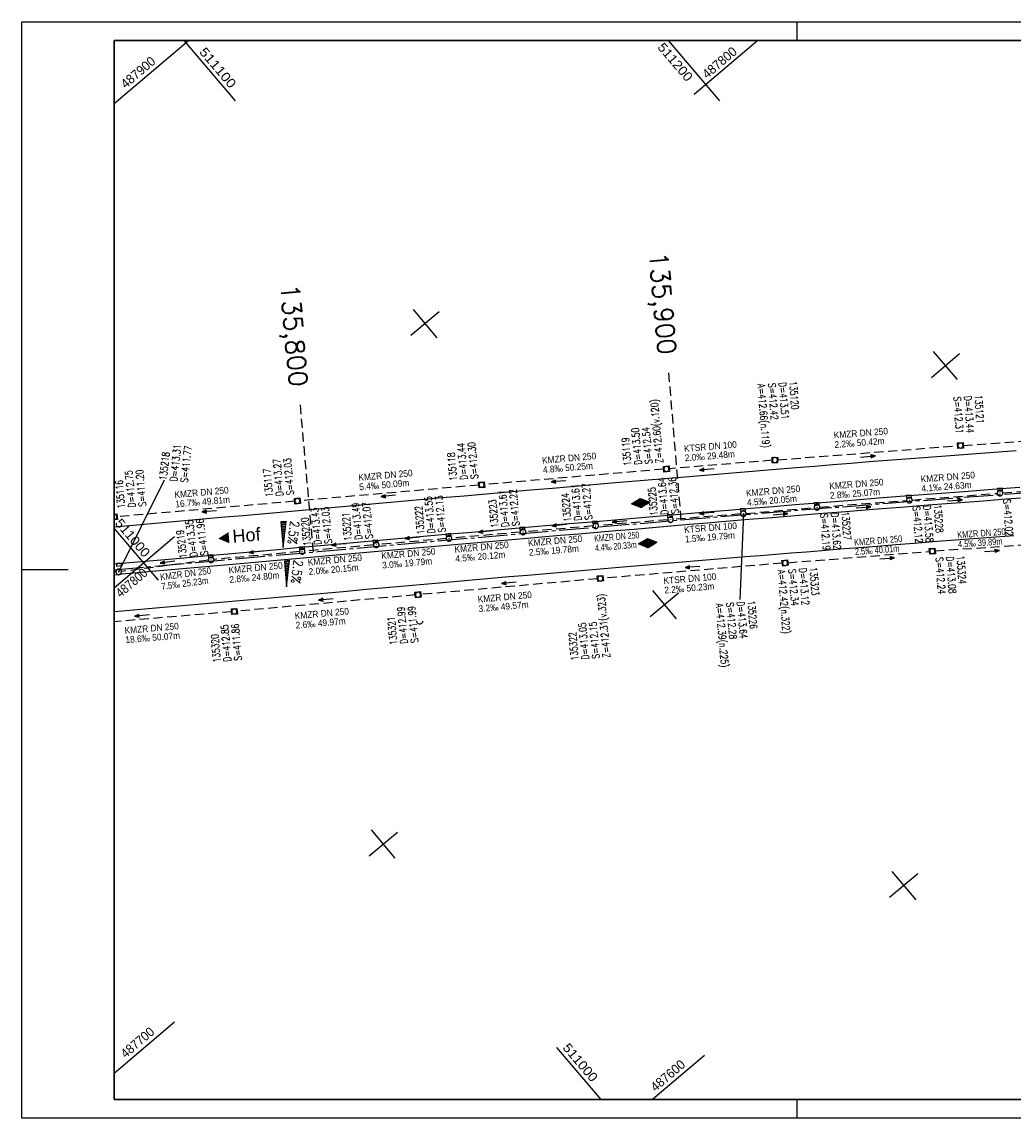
# Model space of a CAD drawing. Header units: millimetres. Extents: x -519 to 616, y -483 to -186.
# Tile 1 of 5: x -519 to -250, y -483 to -186. Entities that reach past the tile are written whole.
import ezdxf
from ezdxf.enums import TextEntityAlignment as Align

# ---------------------------------------------------------------- set-up
doc = ezdxf.new("R2010")
doc.units = ezdxf.units.MM
doc.header["$LTSCALE"] = 10
for name, pattern in [('ACHSE', [5.5, 4, -0.5, 0.5, -0.5]), ('LT00', [0]), ('LT00004', [0.6, 0.4, -0.2]), ('LT17', [0.15, 0.1, -0.05]), ('STRICHLINIE2', [0.375, 0.25, -0.125])]:
    doc.linetypes.add(name, pattern=pattern)
for name, color, linetype in [('--Ansichtsfenster', 6, 'Continuous'), ('--EK_A-TEXT-KILOMETER', 30, 'LT17'), ('--EK_BESCH', 7, 'STRICHLINIE2'), ('--EK_BKAN006', 140, 'LT00'), ('--EK_BKAN007', 140, 'LT00'), ('--EK_BSCH006', 5, 'LT00'), ('--EK_BSCH007', 5, 'LT00'), ('--EK_FBR', 2, 'LT00'), ('--EK_Halt-Pfeil', 4, 'LT00'), ('--Rahmen', 120, 'Continuous'), ('-AX-020', 30, 'ACHSE'), ('-HTP-20O', 11, 'Continuous'), ('-HTP-20W', 11, 'Continuous'), ('-RICHTUNG-NAME_B', 190, 'Continuous'), ('QUER_OST', 11, 'LT00'), ('QUER_WEST', 11, 'LT00'), ('V_KA_MULD', 182, 'LT00'), ('V_KA_PRUF', 182, 'LT00'), ('V_RASTER_74', 121, 'LT00'), ('V_SINKK', 182, 'LT00'), ('V_UK_DURCH', 182, 'LT00')]:
    doc.layers.add(name, color=color, linetype=linetype)
doc.layers.add('Ausschnitt', color=7, linetype='LT00004', plot=False)
doc.styles.add('Arial', font='ARIAL.TTF')
doc.styles.add('Haltungsbeschriftung', font='ARIAL.TTF', dxfattribs={"width": 0.75})
doc.styles.add('Kilometrierung', font='romans.shx')
doc.styles.add('ROMANS', font='ROMANS.shx', dxfattribs={"width": 0.8})
doc.styles.add('schachtbeschriftung', font='romans.shx', dxfattribs={"width": 0.75, "height": 0.2})
doc.styles.get("Standard").update_dxf_attribs({"font": 'ARIAL.TTF'})

# ---------------------------------------------------------------- blocks, each defined once
blk = doc.blocks.new('SYMB1107')
at = {"color": 0, "linetype": 'ByBlock'}
for points in [[(-0.2, 0), (-0.196157, 0.039018), (-0.184776, 0.076537), (-0.166294, 0.111114), (-0.141421, 0.141421), (-0.111114, 0.166294), (-0.076537, 0.184776), (-0.039018, 0.196157), (0, 0.2)], [(0, 0.2), (0.039018, 0.196157), (0.076537, 0.184776), (0.111114, 0.166294), (0.141421, 0.141421), (0.166294, 0.111114), (0.184776, 0.076537), (0.196157, 0.039018), (0.2, 0)]]:
    blk.add_lwpolyline(points, dxfattribs=at)
blk = doc.blocks.new('SYMB0003')
at = {"color": 0, "linetype": 'ByBlock'}
for p, q in [((-0.015712, 0), (0.010166, 0.012015)), ((0, -0.021257), (-0.015712, 0)), ((0.010166, 0.012015), (0, -0.021257))]:
    blk.add_line(p, q, dxfattribs=at)
for points in [[(-0.031395, 0.499013), (-0.093691, 0.491144), (-0.154509, 0.475528), (-0.21289, 0.452414), (-0.267913, 0.422164), (-0.318712, 0.385257), (-0.364484, 0.342274), (-0.404509, 0.293893), (-0.438154, 0.240877), (-0.464888, 0.184062), (-0.484292, 0.124345), (-0.496058, 0.062667), (-0.5, 0)], [(-0.5, 0), (-0.496058, -0.062667), (-0.484292, -0.124345), (-0.464888, -0.184062), (-0.438154, -0.240877), (-0.404509, -0.293893), (-0.364485, -0.342274), (-0.318712, -0.385257), (-0.267914, -0.422164), (-0.21289, -0.452414), (-0.154509, -0.475529), (-0.093691, -0.491144), (-0.031395, -0.499014), (0.031395, -0.499014)], [(0.5, 0), (0.496057, 0.062667), (0.484292, 0.124345), (0.464888, 0.184062), (0.438153, 0.240877), (0.404509, 0.293893), (0.364484, 0.342274), (0.318712, 0.385257), (0.267913, 0.422164), (0.21289, 0.452414), (0.154509, 0.475528), (0.093691, 0.491144), (0.031395, 0.499013), (-0.031395, 0.499013)], [(0.031395, -0.499014), (0.093691, -0.491144), (0.154509, -0.475529), (0.21289, -0.452414), (0.267914, -0.422164), (0.318712, -0.385257), (0.364485, -0.342274), (0.404509, -0.293893), (0.438154, -0.240877), (0.464889, -0.184062), (0.484292, -0.124345), (0.496058, -0.062667), (0.5, 0)]]:
    blk.add_lwpolyline(points, dxfattribs=at)
blk = doc.blocks.new('SYMB1210')
at = {"color": 0, "linetype": 'ByBlock'}
blk.add_line((0.018815, -0.179014), (0.055623, -0.17119), dxfattribs=at)
for points in [[(-0.2, -0.2), (-0.2, 0.2), (0.2, 0.2), (0.2, -0.2), (-0.2, -0.2)], [(0.018815, 0.179014), (-0.018815, 0.179014), (-0.055623, 0.17119), (-0.09, 0.155885), (-0.120444, 0.133766), (-0.145623, 0.105801), (-0.164438, 0.073213), (-0.176067, 0.037424), (-0.18, 0)], [(-0.18, 0), (-0.176067, -0.037424), (-0.164438, -0.073213), (-0.145623, -0.105801), (-0.120444, -0.133766), (-0.09, -0.155885), (-0.055623, -0.17119), (-0.018815, -0.179014), (0.018815, -0.179014)], [(0.18, 0), (0.176067, 0.037424), (0.164438, 0.073213), (0.145623, 0.105801), (0.120444, 0.133766), (0.09, 0.155885), (0.055623, 0.17119), (0.018815, 0.179014)], [(0.055623, -0.17119), (0.09, -0.155885), (0.120444, -0.133766), (0.145623, -0.105801), (0.164438, -0.073213), (0.176067, -0.037424), (0.18, 0)]]:
    blk.add_lwpolyline(points, dxfattribs=at)
blk = doc.blocks.new('SYMB0652')
at = {"color": 0, "linetype": 'ByBlock'}
blk.add_lwpolyline([(-0.15, -0.075), (0.15, -0.075), (0.15, 0.075), (-0.15, 0.075), (-0.15, -0.075)], dxfattribs=at)
blk = doc.blocks.new('SYMB0070')
at = {"color": 0, "linetype": 'ByBlock'}
for p, q in [((-0.5, 0), (0.2, 0)), ((0.5, 0), (0.2, 0.1)), ((0.2, 0.1), (0.2, 0)), ((0.468, 0), (0.21, 0.086)), ((0.21, 0.086), (0.21, -0.086)), ((0.21, -0.086), (0.468, 0)), ((0.22, -0.072), (0.437, 0)), ((0.23, -0.058), (0.405, 0)), ((0.24, -0.045), (0.374, 0)), ((0.342, 0), (0.25, 0.031)), ((0.25, 0.031), (0.25, -0.031)), ((0.25, -0.031), (0.342, 0)), ((0.26, -0.017), (0.31, 0)), ((0.27, -0.003), (0.279, 0))]:
    blk.add_line(p, q, dxfattribs=at)
for points in [[(0.2, 0), (0.2, -0.1), (0.5, 0)], [(0.437, 0), (0.22, 0.072), (0.22, -0.072)], [(0.405, 0), (0.23, 0.058), (0.23, -0.058)], [(0.374, 0), (0.24, 0.045), (0.24, -0.045)], [(0.31, 0), (0.26, 0.017), (0.26, -0.017)], [(0.279, 0), (0.27, 0.003), (0.27, -0.003)]]:
    blk.add_lwpolyline(points, dxfattribs=at)
blk = doc.blocks.new('SYMB71')
at = {"color": 0, "linetype": 'ByBlock', "lineweight": -2}
for p, q in [((-0.48, 0.01), (0.48, 0.01)), ((-0.44, 0.03), (0.44, 0.03)), ((-0.4, 0.05), (0.4, 0.05)), ((-0.36, 0.07), (0.36, 0.07)), ((-0.32, 0.09), (0.32, 0.09)), ((-0.28, 0.11), (0.28, 0.11)), ((-0.24, 0.13), (0.24, 0.13)), ((-0.2, 0.15), (0.2, 0.15)), ((-0.16, 0.17), (0.16, 0.17)), ((-0.12, 0.19), (0.12, 0.19)), ((-0.08, 0.21), (0.08, 0.21)), ((-0.04, 0.23), (0.04, 0.23)), ((0, 0.25), (0, 0.25)), ((-0.48, -0.01), (0.48, -0.01)), ((-0.44, -0.03), (0.44, -0.03)), ((-0.4, -0.05), (0.4, -0.05)), ((-0.36, -0.07), (0.36, -0.07)), ((-0.32, -0.09), (0.32, -0.09)), ((-0.28, -0.11), (0.28, -0.11)), ((-0.24, -0.13), (0.24, -0.13)), ((-0.2, -0.15), (0.2, -0.15)), ((-0.16, -0.17), (0.16, -0.17)), ((-0.12, -0.19), (0.12, -0.19)), ((-0.08, -0.21), (0.08, -0.21)), ((-0.04, -0.23), (0.04, -0.23))]:
    blk.add_line(p, q, dxfattribs=at)
at = {"color": 0, "linetype": 'ByBlock', "lineweight": -2, "flags": 128}
blk.add_lwpolyline([(-0.5, 0), (0, 0.25), (0.5, 0), (0, -0.25), (-0.5, 0)], dxfattribs=at)
blk = doc.blocks.new('*E10')
at = {"layer": 'V_KA_MULD', "color": 182, "linetype": 'LT00'}
for p, q in [((0, 1.53), (0.69, 1.6)), ((0.01, 1.45), (0, 1.45)), ((0.85, 0.09), (0, 0)), ((0, 0.08), (0.01, 0.08)), ((0.15, 1.43), (0.01, 1.45)), ((0.01, 0.08), (0.15, 0.1)), ((0.29, 1.39), (0.15, 1.43)), ((0.15, 0.1), (0.29, 0.14)), ((0.41, 1.32), (0.29, 1.39)), ((0.29, 0.14), (0.41, 0.21)), ((0.52, 1.22), (0.41, 1.32)), ((0.41, 0.21), (0.52, 0.31)), ((0.6, 1.11), (0.52, 1.22)), ((0.52, 0.31), (0.6, 0.42)), ((0.66, 0.98), (0.6, 1.11)), ((0.6, 0.42), (0.66, 0.55)), ((0.69, 0.84), (0.66, 0.98)), ((0.66, 0.55), (0.69, 0.69)), ((0.69, 1.6), (0.85, 0.09)), ((0.69, 0.69), (0.69, 0.84))]:
    blk.add_line(p, q, dxfattribs=at)

msp = doc.modelspace()

# ---------------------------------------------------------------- linework, layer by layer
at = {"layer": '--Ansichtsfenster', "linetype": 'Continuous'}
msp.add_lwpolyline([(-493.87, -477.64), (431.13, -477.64), (431.13, -190.64), (-493.87, -190.64)], close=True, dxfattribs=at)
at = {"layer": '--EK_A-TEXT-KILOMETER', "ltscale": 2.5}
for p, q in [((-340.27, -320.57), (-343.62, -280.71)), ((-439.9, -329.25), (-443.45, -289.41))]:
    msp.add_line(p, q, dxfattribs=at)
at = {"layer": '--EK_BESCH'}
for p, q in [((-263.87, -300.37), (-215.27, -296.91)), ((-314.14, -304.29), (-265.37, -300.48)), ((-315.63, -304.41), (-343.52, -306.71)), ((-345.02, -306.83), (-393.59, -311.01)), ((-395.09, -311.14), (-443.49, -315.38)), ((-253.16, -313.27), (-229.46, -311.61)), ((-277.72, -315.18), (-254.66, -313.38)), ((-444.98, -315.52), (-493.11, -319.71)), ((-322.69, -318.83), (-304.22, -317.22)), ((-302.72, -317.1), (-279.22, -315.29)), ((-343.91, -320.54), (-362.68, -322.09)), ((-324.19, -318.95), (-342.42, -320.42)), ((-364.17, -322.22), (-382.38, -323.77)), ((-403.92, -325.64), (-422.13, -327.23)), ((-383.88, -323.9), (-402.42, -325.51)), ((-271.49, -328.99), (-233.2, -326.24)), ((-443.69, -329.16), (-466.9, -331.31)), ((-423.63, -327.36), (-442.2, -329.02)), ((-311.38, -332.17), (-272.99, -329.1)), ((-468.39, -331.48), (-491.92, -334.57)), ((-312.87, -332.29), (-361.43, -336.38)), ((-493.4, -334.59), (-493.87, -334.53)), ((-362.93, -336.51), (-410.81, -340.77)), ((-412.31, -340.9), (-460.57, -345.31)), ((-462.07, -345.45), (-493.87, -348.15))]:
    msp.add_line(p, q, dxfattribs=at)
at = {"layer": '--EK_BSCH006'}
msp.add_line((-492.66, -334.67), (-480.21, -309.73), dxfattribs=at)
at = {"layer": '--EK_BSCH007'}
msp.add_line((-323.44, -318.89), (-324.36, -342.11), dxfattribs=at)
at = {"layer": '--EK_FBR'}
for points in [[(-493.87, -322.42), (-488.76, -321.97), (-483.79, -321.53), (-478.82, -321.09), (-473.85, -320.66), (-468.87, -320.22), (-463.9, -319.78), (-458.93, -319.34), (-453.95, -318.89), (-448.96, -318.44), (-443.98, -317.99), (-439, -317.54), (-434.01, -317.08), (-429.03, -316.64), (-423.05, -316.1), (-417.06, -315.58), (-411.07, -315.05), (-405.08, -314.53), (-399.1, -314.01), (-393.11, -313.49), (-387.12, -312.97), (-381.13, -312.45), (-375.14, -311.93), (-369.15, -311.41), (-359.17, -310.56), (-349.19, -309.71), (-339.2, -308.88), (-331.7, -308.25), (-324.19, -307.63), (-316.68, -307.01), (-309.17, -306.39), (-304.21, -305.99), (-299.24, -305.58), (-294.28, -305.18), (-289.32, -304.78), (-284.35, -304.38), (-279.39, -303.99), (-273.41, -303.53), (-267.44, -303.08), (-261.47, -302.63), (-255.49, -302.19), (-249.52, -301.75)], [(-250.13, -324.86), (-257.47, -325.41), (-264.82, -325.97), (-272.16, -326.54), (-277.16, -326.94), (-282.16, -327.34), (-287.17, -327.74), (-292.17, -328.14), (-297.18, -328.54), (-302.18, -328.94), (-306.33, -329.27), (-310.49, -329.6), (-314.64, -329.93), (-318.8, -330.26), (-322.95, -330.6), (-327.1, -330.94), (-331.38, -331.3), (-335.66, -331.66), (-339.94, -332.03), (-344.22, -332.4), (-348.5, -332.77), (-352.78, -333.14), (-357.06, -333.5), (-361.2, -333.85), (-365.34, -334.2), (-369.49, -334.55), (-373.63, -334.9), (-377.77, -335.25), (-381.91, -335.6), (-386.9, -336.03), (-391.88, -336.46), (-396.87, -336.9), (-401.86, -337.35), (-406.85, -337.79), (-413.1, -338.35), (-419.34, -338.91), (-425.59, -339.47), (-431.84, -340.02), (-440.14, -340.76), (-448.44, -341.5), (-456.75, -342.22), (-462.97, -342.77), (-469.18, -343.31), (-475.4, -343.85), (-481.62, -344.39), (-486.63, -344.82), (-491.63, -345.26), (-493.87, -345.46)]]:
    msp.add_lwpolyline(points, dxfattribs=at)
at = {"layer": '--EK_FBR', "color": 2}
for points in [[(-493.87, -332.47), (-488.67, -332.02), (-482.28, -331.46), (-475.89, -330.9), (-469.49, -330.34), (-463.1, -329.77), (-456.83, -329.21), (-450.57, -328.65), (-444.3, -328.08), (-438.03, -327.51), (-432.04, -326.97), (-426.05, -326.43), (-420.06, -325.89), (-414.07, -325.35), (-408.08, -324.82), (-403.1, -324.38), (-398.12, -323.94), (-393.14, -323.51), (-388.16, -323.08), (-383.18, -322.65), (-376.96, -322.12), (-370.74, -321.58), (-364.52, -321.05), (-358.3, -320.52), (-350.02, -319.81), (-341.74, -319.12), (-333.46, -318.42), (-327.44, -317.91), (-321.41, -317.41), (-315.39, -316.91), (-309.36, -316.42), (-303.33, -315.93), (-295.1, -315.27), (-286.87, -314.62), (-278.64, -313.98), (-271.12, -313.4), (-263.59, -312.83), (-256.07, -312.27), (-248.54, -311.71)], [(-248.39, -314.7), (-253.39, -315.08), (-258.38, -315.46), (-263.38, -315.84), (-268.37, -316.23), (-273.37, -316.62), (-280.8, -317.2), (-288.24, -317.78), (-295.67, -318.37), (-303.1, -318.96), (-309.38, -319.46), (-315.66, -319.97), (-321.94, -320.49), (-328.22, -321.01), (-333.19, -321.43), (-338.15, -321.85), (-343.11, -322.27), (-348.07, -322.7), (-353.03, -323.13), (-358, -323.55), (-363.01, -323.98), (-368.02, -324.4), (-373.02, -324.83), (-378.03, -325.25), (-383.04, -325.68), (-389.27, -326.22), (-395.5, -326.76), (-401.73, -327.3), (-407.96, -327.85), (-416.23, -328.58), (-424.49, -329.32), (-432.76, -330.05), (-437.74, -330.5), (-442.73, -330.94), (-447.71, -331.38), (-452.69, -331.82), (-457.67, -332.26), (-461.83, -332.62), (-465.99, -332.98), (-470.14, -333.34), (-474.3, -333.71), (-478.45, -334.08), (-482.61, -334.46), (-485.65, -334.74), (-488.69, -335.02), (-491.73, -335.31), (-493.87, -335.51)]]:
    msp.add_lwpolyline(points, dxfattribs=at)
at = {"layer": '--Rahmen'}
for p, q in [((-518.87, -185.64), (616.13, -185.64)), ((-518.87, -482.64), (-518.87, -185.64)), ((-308.87, -190.64), (-308.87, -185.64)), ((-506.37, -334.14), (-518.87, -334.14)), ((-308.87, -482.64), (-308.87, -477.64)), ((616.13, -482.64), (-518.87, -482.64))]:
    msp.add_line(p, q, dxfattribs=at)
msp.add_lwpolyline([(-493.87, -190.64), (431.13, -190.64), (431.13, -477.64), (-493.87, -477.64)], close=True, dxfattribs=at)
at = {"layer": '-AX-020', "ltscale": 0.2, "flags": 128}
msp.add_lwpolyline([(-493.87, -334.08), (-469.6, -331.91), (-454.17, -330.53), (-438.74, -329.15), (-423.31, -327.78), (-407.88, -326.41), (-392.44, -325.05), (-377.01, -323.71), (-361.58, -322.38), (-346.14, -321.06), (-330.7, -319.77), (-315.26, -318.5), (-299.82, -317.25), (-284.38, -316.02), (-268.93, -314.83), (-253.48, -313.66), (-238.03, -312.53), (-222.58, -311.44), (-207.12, -310.38), (-191.67, -309.36), (-176.21, -308.39), (-160.74, -307.46), (-145.27, -306.57), (-129.8, -305.74), (-114.33, -304.96), (-98.86, -304.24), (-83.38, -303.57), (-67.9, -302.96), (-52.42, -302.41), (-36.93, -301.93), (-21.45, -301.52), (-5.96, -301.17), (9.53, -300.89), (25.02, -300.69), (40.51, -300.57), (50.12, -300.53), (65.61, -300.53), (81.1, -300.61), (96.59, -300.77), (112.08, -301.02), (127.57, -301.34), (143.06, -301.74), (158.54, -302.22), (174.02, -302.79), (189.5, -303.43), (204.98, -304.15), (220.45, -304.95), (235.91, -305.83), (251.38, -306.8), (266.83, -307.84), (282.28, -308.96), (297.73, -310.16), (313.17, -311.44), (328.6, -312.8), (344.03, -314.24), (359.44, -315.76), (374.85, -317.36), (390.25, -319.04), (405.64, -320.8), (421.03, -322.64), (431.13, -323.9)], dxfattribs=at)
at = {"layer": 'Ausschnitt', "ltscale": 10}
for points in [[(431.13, -190.64), (-493.87, -190.64)], [(-493.87, -190.64), (-493.87, -477.64)], [(-493.87, -477.64), (431.13, -477.64)]]:
    msp.add_lwpolyline(points, dxfattribs=at)
at = {"layer": 'QUER_OST'}
for p, q in [((-448.72, -321.16), (-447.33, -321.04)), ((-447.37, -321.34), (-448.69, -321.46)), ((-448.67, -321.76), (-447.4, -321.64)), ((-447.43, -321.95), (-448.64, -322.05)), ((-448.61, -322.35), (-447.47, -322.25)), ((-447.5, -322.56), (-448.59, -322.65)), ((-448.56, -322.95), (-447.53, -322.86)), ((-447.57, -323.16), (-448.53, -323.25)), ((-448.51, -323.55), (-447.6, -323.47)), ((-447.63, -323.77), (-448.48, -323.85)), ((-448.45, -324.15), (-447.67, -324.08)), ((-447.7, -324.38), (-448.43, -324.45)), ((-448.4, -324.74), (-447.73, -324.68)), ((-447.77, -324.99), (-448.37, -325.04)), ((-448.35, -325.34), (-447.8, -325.29)), ((-447.83, -325.6), (-448.32, -325.64)), ((-448.29, -325.94), (-447.87, -325.9)), ((-447.9, -326.21), (-448.27, -326.24)), ((-448.24, -326.54), (-447.93, -326.51)), ((-447.96, -326.81), (-448.21, -326.84)), ((-448.19, -327.13), (-448, -327.12)), ((-448.03, -327.42), (-448.16, -327.43)), ((-448.13, -327.73), (-448.06, -327.73)), ((-448.1, -328.03), (-448.11, -328.03))]:
    msp.add_line(p, q, dxfattribs=at)
msp.add_lwpolyline([(-447.33, -320.98), (-448.72, -321.11), (-448.1, -328.08), (-447.33, -320.98)], dxfattribs=at)
at = {"layer": 'QUER_WEST'}
for p, q in [((-447.78, -331.78), (-446.4, -331.66)), ((-446.43, -331.96), (-447.75, -332.08)), ((-447.73, -332.38), (-446.46, -332.27)), ((-446.5, -332.57), (-447.7, -332.68)), ((-447.67, -332.98), (-446.53, -332.87)), ((-446.56, -333.18), (-447.65, -333.27)), ((-447.62, -333.57), (-446.6, -333.48)), ((-446.63, -333.79), (-447.59, -333.87)), ((-447.57, -334.17), (-446.66, -334.09)), ((-446.7, -334.39), (-447.54, -334.47)), ((-447.52, -334.77), (-446.73, -334.7)), ((-446.76, -335), (-447.49, -335.07)), ((-447.46, -335.37), (-446.79, -335.31)), ((-446.83, -335.61), (-447.44, -335.66)), ((-447.41, -335.96), (-446.86, -335.91)), ((-446.89, -336.22), (-447.38, -336.26)), ((-447.36, -336.56), (-446.93, -336.52)), ((-446.96, -336.83), (-447.33, -336.86)), ((-447.3, -337.16), (-446.99, -337.13)), ((-447.03, -337.44), (-447.28, -337.46)), ((-447.25, -337.76), (-447.06, -337.74)), ((-447.09, -338.04), (-447.22, -338.06)), ((-447.2, -338.35), (-447.13, -338.35)), ((-447.16, -338.65), (-447.17, -338.65))]:
    msp.add_line(p, q, dxfattribs=at)
msp.add_lwpolyline([(-446.39, -331.61), (-447.78, -331.73), (-447.17, -338.7), (-446.39, -331.61)], dxfattribs=at)
at = {"layer": 'V_RASTER_74'}
for p, q in [((-493.87, -207.76), (-473.77, -190.64)), ((-475.05, -190.64), (-461.13, -207)), ((-329.78, -207), (-343.7, -190.64)), ((-319.54, -190.64), (-336.75, -205.3)), ((-405.87, -264.17), (-413.48, -270.65)), ((-412.92, -263.6), (-406.44, -271.22)), ((-272.51, -281.95), (-264.9, -275.46)), ((-265.47, -282.51), (-271.95, -274.9)), ((-481.88, -336.86), (-493.87, -322.78)), ((-477.52, -325.19), (-493.87, -339.11)), ((-348.65, -346.78), (-341.03, -340.3)), ((-348.08, -339.73), (-341.6, -347.35)), ((-424.78, -411.62), (-417.17, -405.14)), ((-417.73, -412.19), (-424.21, -404.57)), ((-417.73, -412.19), (-424.21, -404.57)), ((-276.2, -416.43), (-283.81, -422.92)), ((-283.24, -415.87), (-276.76, -423.48)), ((-493.87, -470.46), (-477.52, -456.54)), ((-361.98, -477.64), (-373.98, -463.56)), ((-333.99, -465.65), (-348.07, -477.64))]:
    msp.add_line(p, q, dxfattribs=at)

# ---------------------------------------------------------------- block references
at = {"layer": '--EK_Halt-Pfeil'}
for p, xscale, yscale, zscale, rotation in [((-289.67, -303.38), 3.999999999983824, 4.000000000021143, 4, 4.466829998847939), ((-333.35, -306.91), 4.000000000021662, 4.000000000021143, 4, 184.7087599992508), ((-373.49, -310.12), 3.99999999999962, 3.99999999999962, 3.99999999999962, 184.9158200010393), ((-419.63, -314.08), 3.99999999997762, 4.000000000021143, 4, 185.0142699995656), ((-266.11, -315.27), 3.999999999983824, 4.000000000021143, 4, 4.466829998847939), ((-468.14, -318.25), 3.999999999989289, 4.000000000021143, 4, 184.9791400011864), ((-290.89, -317.19), 4.000000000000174, 4.000000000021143, 4, 4.386100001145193), ((-357.02, -321.01), 3.999999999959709, 4.000000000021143, 4, 184.719499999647), ((-333.38, -318.69), 4.000000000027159, 4.000000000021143, 4, 184.6071000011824), ((-313.37, -319.02), 3.999999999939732, 4.000000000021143, 4, 4.979130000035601), ((-393.24, -323.71), 4.000000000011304, 4.000000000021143, 4, 184.9579200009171), ((-373.36, -322), 3.999999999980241, 4.000000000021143, 4, 184.8702199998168), ((-433, -327.2), 4.000000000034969, 4.000000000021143, 4, 185.1301599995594), ((-413.11, -325.44), 3.999999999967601, 4.000000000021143, 4, 184.9826199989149), ((-455.39, -329.24), 3.999999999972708, 4.000000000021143, 4, 185.2916299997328), ((-256.09, -329.01), 3.999999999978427, 4.000000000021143, 4, 4.105550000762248), ((-479.46, -332.01), 3.999999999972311, 4.000000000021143, 4, 187.4911199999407), ((-284.47, -330.97), 3.999999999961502, 4.000000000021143, 4, 4.568479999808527), ((-337.24, -333.34), 3.999999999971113, 4.000000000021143, 4, 184.8106799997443), ((-386.96, -337.64), 3.999999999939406, 4.000000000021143, 4, 185.088040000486), ((-436.53, -342.11), 3.999999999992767, 4.000000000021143, 4, 185.2213399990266), ((-486.35, -346.5), 3.999999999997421, 4.000000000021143, 4, 184.856290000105)]:
    msp.add_blockref('SYMB0070', p, dxfattribs=dict(at, xscale=xscale, yscale=yscale, zscale=zscale, rotation=rotation))
at = {"layer": '-HTP-20O', "xscale": 5.000000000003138, "yscale": 4.999999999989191, "zscale": 5, "rotation": 4.852023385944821}
msp.add_blockref('SYMB71', (-351.25, -315.98), dxfattribs=at)
at = {"layer": '-HTP-20W', "xscale": 5.000000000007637, "yscale": 4.999999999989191, "zscale": 5, "rotation": 4.847664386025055}
msp.add_blockref('SYMB71', (-349.33, -326.85), dxfattribs=at)
at = {"layer": 'V_KA_MULD', "yscale": 3.799999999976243, "zscale": 3.8}
for p, xscale, rotation in [((-264.62, -300.42), 3.799999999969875, 4.00000000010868), ((-314.89, -304.35), 3.799999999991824, 358.0000000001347), ((-344.27, -306.77), 3.8000000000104, 4.999999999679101), ((-394.34, -311.07), 3.8000000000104, 4.999999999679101), ((-444.24, -315.45), 3.799999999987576, 6.000000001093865), ((-272.24, -329.04), 3.8000000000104, 4.999999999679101), ((-312.12, -332.23), 3.800000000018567, 7.999999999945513), ((-362.18, -336.44), 3.799999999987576, 6.000000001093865), ((-411.56, -340.84), 3.799999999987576, 6.000000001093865), ((-461.32, -345.38), 3.8000000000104, 4.999999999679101)]:
    msp.add_blockref('SYMB1210', p, dxfattribs=dict(at, xscale=xscale, rotation=rotation))
at = {"layer": 'V_KA_MULD'}
msp.add_blockref('*E10', (-493.87, -320.54), dxfattribs=at)
at = {"layer": 'V_KA_PRUF', "xscale": 1.5, "yscale": 1.500000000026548, "zscale": 1.5}
for p in [(-278.47, -315.24), (-253.91, -313.32), (-303.47, -317.15), (-343.16, -320.48), (-323.44, -318.89), (-383.13, -323.83), (-363.43, -322.16), (-422.88, -327.29), (-403.17, -325.57), (-442.95, -329.09), (-467.64, -331.38), (-492.66, -334.67)]:
    msp.add_blockref('SYMB0003', p, dxfattribs=at)
at = {"layer": 'V_SINKK'}
for p, xscale, yscale, zscale, rotation in [((-278.63, -314.26), 4.49999999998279, 4.500000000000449, 4.5, 184.223922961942), ((-253.89, -312.39), 4.499999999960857, 4.500000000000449, 4.5, 183.9106495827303), ((-323.6, -317.85), 4.500000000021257, 4.500000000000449, 4.5, 185.0646060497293), ((-303.56, -316.24), 4.500000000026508, 4.500000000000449, 4.5, 184.6563189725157), ((-343.37, -319.52), 4.499999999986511, 4.500000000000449, 4.5, 184.8622144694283), ((-383.31, -322.93), 4.499999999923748, 4.500000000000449, 4.5, 184.7469542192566), ((-363.57, -321.28), 4.499999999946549, 4.500000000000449, 4.5, 184.9567315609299), ((-423.1, -326.46), 4.500000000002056, 4.500000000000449, 4.5, 185.221701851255), ((-403.32, -324.67), 4.499999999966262, 4.500000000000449, 4.5, 184.9694669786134), ((-443.01, -328.25), 4.499999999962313, 4.500000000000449, 4.5, 185.1281175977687), ((-492.57, -332.67), 4.500000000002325, 4.500000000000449, 4.5, 184.9215511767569), ((-467.73, -330.44), 4.500000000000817, 4.500000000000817, 4.500000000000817, 5.333468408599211)]:
    msp.add_blockref('SYMB0652', p, dxfattribs=dict(at, xscale=xscale, yscale=yscale, zscale=zscale, rotation=rotation))
at = {"layer": 'V_UK_DURCH', "xscale": 4.000000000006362, "yscale": 4.000000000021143, "zscale": 4, "rotation": 179.492241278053}
msp.add_blockref('SYMB1107', (-411.12, -348), dxfattribs=at)

# ---------------------------------------------------------------- texts
at = {"layer": '--EK_A-TEXT-KILOMETER', "style": 'Kilometrierung'}
for s, p in [('135,900', (-344.04, -275.73)), ('135,800', (-443.9, -284.43))]:
    msp.add_text(s, height=5, rotation=275, dxfattribs=at).set_placement(p, align=Align.MIDDLE_RIGHT)
at = {"layer": '--EK_BKAN006', "style": 'Haltungsbeschriftung'}
for s, rotation, width, p in [('KTSR DN 100', 4.7088, 0.9, (-339.44, -302.15)), ('KMZR DN 250', 4.9158, 0.9, (-377.89, -305.35)), ('2.0‰ 29.48m', 4.7088, 0.9, (-339.23, -304.7)), ('4.8‰ 50.25m', 4.9158, 0.9, (-377.67, -307.9)), ('KMZR DN 250', 5.0143, 0.9, (-427.63, -310)), ('KMZR DN 250', 4.9791, 0.9, (-477.47, -314.64)), ('5.4‰ 50.09m', 5.0143, 0.9, (-427.41, -312.55)), ('16.7‰ 49.81m', 4.9791, 0.9, (-477.24, -317.19)), ('KTSR DN 100', 4.6071, 0.9, (-339.41, -324.14)), ('KMZR DN 250', 4.9579, 0.9, (-401.61, -329.44)), ('KMZR DN 250', 4.8702, 0.9, (-381.69, -327.77)), ('KMZR DN 250', 4.7195, 0.6, (-363.77, -326.52)), ('4.4‰ 20.33m', 4.7195, 0.6, (-363.55, -329.07)), ('1.5‰ 19.79m', 4.6071, 0.9, (-339.21, -326.69)), ('KMZR DN 250', 4.9826, 0.9, (-421.43, -331.22)), ('4.5‰ 20.12m', 4.9579, 0.9, (-401.38, -331.99)), ('2.5‰ 19.78m', 4.8702, 0.9, (-381.47, -330.32)), ('KMZR DN 250', 5.2916, 0.9, (-462.81, -335.11)), ('KMZR DN 250', 5.1302, 0.9, (-441.36, -332.96)), ('3.0‰ 19.79m', 4.9826, 0.9, (-421.21, -333.77)), ('KMZR DN 250', 7.4911, 0.85, (-481.31, -336.97)), ('2.8‰ 24.80m', 5.2916, 0.9, (-462.57, -337.66)), ('2.0‰ 20.15m', 5.1302, 0.9, (-441.13, -335.51)), ('KTSR DN 100', 4.8107, 0.9, (-344.99, -337.97)), ('7.5‰ 25.23m', 7.4911, 0.85, (-480.98, -339.51)), ('2.2‰ 50.23m', 4.8107, 0.9, (-344.78, -340.52)), ('KMZR DN 250', 5.088, 0.9, (-395.32, -343)), ('KMZR DN 250', 5.2213, 0.9, (-444.87, -347.49)), ('3.2‰ 49.57m', 5.088, 0.9, (-395.09, -345.55)), ('2.6‰ 49.97m', 5.2213, 0.9, (-444.64, -350.04)), ('KMZR DN 250', 4.8563, 0.9, (-490.99, -351.43)), ('18.6‰ 50.07m', 4.8563, 0.9, (-490.77, -353.98))]:
    msp.add_text(s, height=1.8, rotation=rotation, dxfattribs=dict(at, width=width)).set_placement(p)
at = {"layer": '--EK_BKAN007', "style": 'Haltungsbeschriftung'}
for s, rotation, width, p in [('KMZR DN 250', 4.4668, 0.9, (-298.88, -298.52)), ('2.2‰ 50.42m', 4.4668, 0.9, (-298.68, -301.08)), ('KMZR DN 250', 4.4668, 0.9, (-275.32, -310.42)), ('KMZR DN 250', 4.9791, 0.9, (-322.62, -314.24)), ('KMZR DN 250', 4.3861, 0.9, (-300.09, -312.32)), ('4.1‰ 24.63m', 4.4668, 0.9, (-275.12, -312.97)), ('4.5‰ 20.05m', 4.9791, 0.9, (-322.4, -316.8)), ('2.8‰ 25.07m', 4.3861, 0.9, (-299.9, -314.87)), ('KMZR DN 250', 4.1055, 0.7, (-265.43, -325.53)), ('KMZR DN 250', 4.5685, 0.8, (-293.36, -327.57)), ('4.5‰ 39.89m', 4.1055, 0.7, (-265.24, -328.09)), ('2.5‰ 40.01m', 4.5685, 0.8, (-293.16, -330.12))]:
    msp.add_text(s, height=1.8, rotation=rotation, dxfattribs=dict(at, width=width)).set_placement(p)
at = {"layer": '--EK_BSCH006', "style": 'schachtbeschriftung', "width": 0.75}
for s, rotation, p in [('Z=412.60(v.120)', 94.9158, (-345.17, -305.09)), ('D=413.50', 94.9158, (-350.91, -305.58)), ('S=412.54', 94.9158, (-348.04, -305.33)), ('135119', 94.9158, (-353.78, -305.83)), ('D=413.31', 83.6818, (-476.83, -310.26)), ('S=411.77', 83.6818, (-473.96, -310.57)), ('D=413.44', 95.0143, (-398.11, -309.65)), ('S=412.30', 95.0143, (-395.24, -309.39)), ('135218', 83.6818, (-479.69, -309.94)), ('D=413.27', 94.9791, (-448, -314.02)), ('S=412.03', 94.9791, (-445.14, -313.77)), ('135118', 95.0143, (-400.98, -309.9)), ('D=412.75', 95.0599, (-488.07, -317.13)), ('S=411.20', 95.0599, (-485.2, -316.87)), ('135117', 94.9791, (-450.87, -314.27)), ('135116', 95.0599, (-490.94, -317.38)), ('D=413.64', 94.7195, (-343.77, -319.09)), ('S=412.36', 94.7195, (-340.9, -318.86)), ('D=413.61', 94.9579, (-386.9, -322.4)), ('S=412.22', 94.9579, (-384.03, -322.16)), ('135224', 94.8702, (-370.06, -320.96)), ('D=413.61', 94.8702, (-367.19, -320.72)), ('S=412.27', 94.8702, (-364.32, -320.48)), ('135225', 94.7195, (-346.64, -319.33)), ('D=413.49', 95.1302, (-426.65, -325.87)), ('S=412.07', 95.1302, (-423.78, -325.62)), ('135222', 94.9826, (-409.81, -324.39)), ('D=413.55', 94.9826, (-406.94, -324.14)), ('S=412.13', 94.9826, (-404.07, -323.89)), ('135223', 94.9579, (-389.77, -322.65)), ('D=413.43', 95.2916, (-437.7, -327.22)), ('S=412.03', 95.2916, (-434.83, -326.95)), ('135221', 95.1302, (-429.52, -326.13)), ('D=413.35', 97.4911, (-471.27, -330.46)), ('S=411.96', 97.4911, (-468.42, -330.09)), ('135220', 95.2916, (-440.57, -327.48)), ('135219', 97.4911, (-474.13, -330.84)), ('Z=412.31(v.323)', 95.088, (-359.49, -357.82)), ('D=412.99', 95.2213, (-414.33, -354.07)), ('S=411.99', 95.2213, (-411.46, -353.81)), ('D=412.85', 94.8563, (-462.17, -358.89)), ('S=411.86', 94.8563, (-459.3, -358.64)), ('135321', 95.2213, (-417.19, -354.34)), ('D=413.05', 95.088, (-365.23, -358.33)), ('S=412.15', 95.088, (-362.36, -358.07)), ('135320', 94.8563, (-465.04, -359.13)), ('135322', 95.088, (-368.1, -358.59))]:
    msp.add_text(s, height=2, rotation=rotation, dxfattribs=at).set_placement(p)
at = {"layer": '--EK_BSCH007', "style": 'schachtbeschriftung', "width": 0.75}
for s, rotation, p in [('A=412.66(n.119)', 274.4668, (-319.6, -283.76)), ('S=412.42', 274.4668, (-316.73, -283.53)), ('D=413.51', 274.4668, (-313.86, -283.31)), ('135120', 274.4668, (-310.99, -283.08)), ('S=412.31', 274.0739, (-266.52, -287.23)), ('D=413.44', 274.0739, (-263.65, -287.03)), ('135121', 274.0739, (-260.77, -286.82)), ('S=412.12', 274.4668, (-277.59, -316.92)), ('D=413.58', 274.4668, (-274.72, -316.7)), ('135228', 274.4668, (-271.84, -316.47)), ('S=412.02', 274.0039, (-253.04, -315.01)), ('S=412.19', 274.3861, (-302.59, -318.84)), ('D=413.62', 274.3861, (-299.72, -318.62)), ('135227', 274.3861, (-296.84, -318.4)), ('S=412.24', 274.1056, (-271.37, -330.73)), ('D=413.08', 274.1056, (-268.5, -330.53)), ('135324', 274.1056, (-265.62, -330.32)), ('A=412.42(n.322)', 274.5685, (-314.11, -334.14)), ('S=412.34', 274.5685, (-311.24, -333.91)), ('D=413.12', 274.5685, (-308.37, -333.68)), ('135323', 274.5685, (-305.49, -333.46)), ('A=412.39(n.225)', 274.9791, (-330.93, -343.25)), ('S=412.28', 274.9791, (-328.06, -343)), ('D=413.64', 274.9791, (-325.19, -342.75)), ('135226', 274.9791, (-322.32, -342.5))]:
    msp.add_text(s, height=2, rotation=rotation, dxfattribs=at).set_placement(p)
at = {"layer": '-RICHTUNG-NAME_B', "insert": (-454.12, -326.21), "char_height": 3.5, "width": 14.2333, "attachment_point": 9, "rotation": 4.6752, "style": 'Arial'}
msp.add_mtext('{\\fArial|b0|i0|c0|p32;◄\\fSwis721 BlkOul BT|b0|i0|c0|p82;Hof}', dxfattribs=at)
at = {"layer": 'QUER_OST', "style": 'ROMANS', "width": 0.8}
msp.add_text('2.5%', height=2.5, rotation=262.73, dxfattribs=at).set_placement((-446.12, -320.72))
at = {"layer": 'QUER_WEST', "style": 'ROMANS', "width": 0.8}
msp.add_text('2.5%', height=2.5, rotation=262.73, dxfattribs=at).set_placement((-445.18, -331.34))
at = {"layer": 'V_RASTER_74'}
for s, rotation, width, p in [(' 511100', 310.4181, 1.127, (-471.71, -193.03)), (' 511200', 310.4181, 1.063, (-347.52, -191.82)), (' 487800', 40.4181, 0.941, (-333.96, -201.77)), (' 487900', 40.4181, 0.944, (-491.49, -204.42)), (' 511000', 310.4181, 1.058, (-494.5, -320.77)), (' 487800', 40.4181, 0.85, (-492.78, -342.28)), (' 487700', 40.4181, 0.911, (-491.49, -467.12)), (' 511000', 310.4181, 1.058, (-373.22, -462.91)), (' 487600', 40.4181, 0.941, (-347.96, -476.23))]:
    msp.add_text(s, height=2.5, rotation=rotation, dxfattribs=dict(at, width=width)).set_placement(p)

doc.saveas('drawing.dxf')
